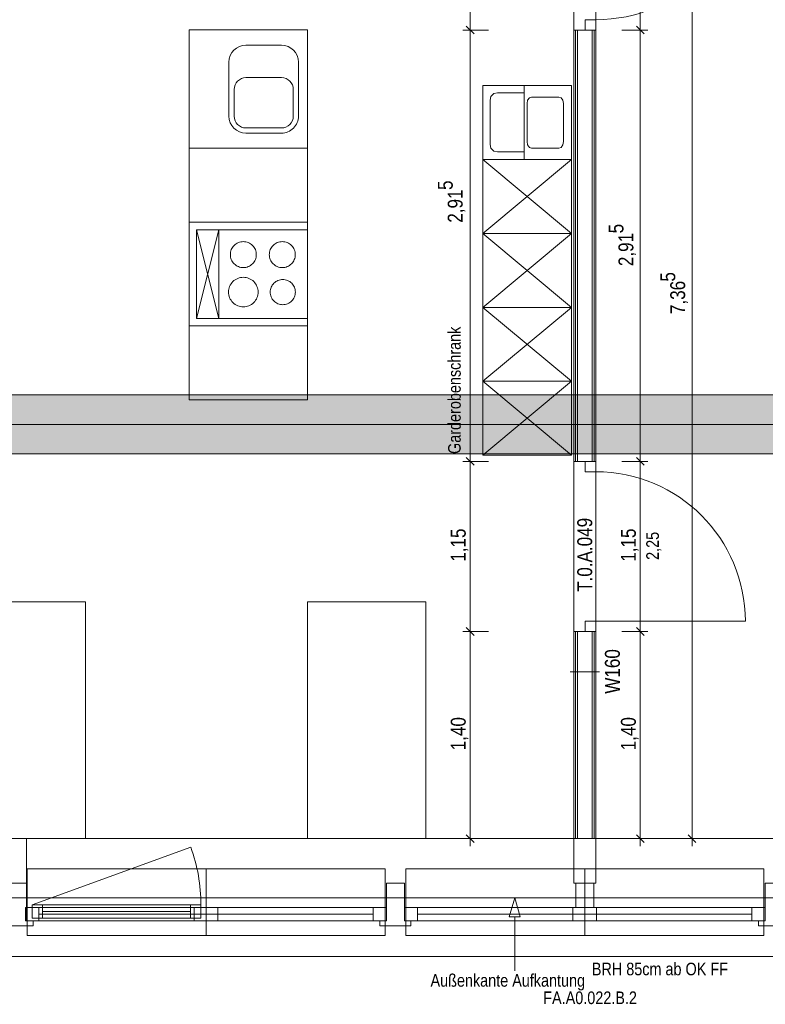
# Model space of a CAD drawing. Extents: x -620 to 300, y 62 to 1162.
# Tile 16 of 49: x -284 to -184, y 306 to 439. Entities that reach past the tile are written whole.
import ezdxf
from ezdxf.lldxf.tags import DXFTag

# ---------------------------------------------------------------- set-up
doc = ezdxf.new("R2010")
doc.units = 0
doc.layers.get('0').update_dxf_attribs({"lineweight": 13})
for name, color, linetype, lineweight, true_color in [('--Bem innen', 9, 'Continuous', 13, 0x808080), ('00 -Bauelemente -Dämmung innen', 7, 'Continuous', 9, 0xff7fe6), ('00 -Bauelemente -Gipskarton', 7, 'Continuous', 9, 0xff7fe6), ('30 -33 Aussenwände- 2 nichttragend', 7, 'Continuous', 9, 0x003dff), ('30 -33 Aussenwände- 7 Fassade_ Elemente', 7, 'Continuous', 9, 0x00aacc), ('30 -34 Innenwände- 2 nichttragend', 7, 'Continuous', 18, 0xff7fe6), ('30 -34 Innenwände- 4 Türen_Fenster', 7, 'Continuous', 15, 0x9955ff), ('30 -35 Decken- 1 Konstruktion-Träger- Stahlbeton', 7, 'Continuous', 13, 0x33aa00), ('40 -47 Nutzungspez. Anlagen -1 Küche', 9, 'Continuous', 9, 0x808080), ('70 -72 Beschriftung- 1 Beschriftung allgemein', 7, 'Continuous', 9, 0xff6633), ('70 -72 Beschriftung- 2 Beschriftung Bauteile', 7, 'Continuous', 9, 0x9999ff), ('70 -76 Bemaßung- 2 Allgemein', 9, 'Continuous', 5, 0x808080), ('iwb_Schraffur_Unterzug', 7, 'Continuous', 5, 0xffffcc)]:
    doc.layers.add(name, color=color, linetype=linetype, lineweight=lineweight, true_color=true_color)
for name, color, linetype, lineweight in [('70 -71 Achsen- 1 Gebäudeachsen', 7, 'STRICHPUNKT2-A06G945V8I', 18), ('70 -75 Raumstempel- 3 Wandstempel', 7, 'Continuous', 50), ('Keine', 7, 'Continuous', 9)]:
    doc.layers.add(name, color=color, linetype=linetype, lineweight=lineweight)
doc.styles.get("Standard").update_dxf_attribs({"font": 'ARIALN.TTF'})
tags = doc.linetypes.add('fein_strichliert-A06G945W8I', pattern=[4, 1, -2, 1]).pattern_tags.tags
tags[8:9] = [DXFTag(74, 4), DXFTag(75, 0), DXFTag(340, '0'), DXFTag(46, 0.0), DXFTag(50, 0.0), DXFTag(44, 0.0), DXFTag(45, 0.0)]
tags[6:7] = [DXFTag(74, 4), DXFTag(75, 0), DXFTag(340, '0'), DXFTag(46, 0.0), DXFTag(50, 0.0), DXFTag(44, 0.0), DXFTag(45, 0.0)]
tags[4:5] = [DXFTag(74, 4), DXFTag(75, 0), DXFTag(340, '0'), DXFTag(46, 0.0), DXFTag(50, 0.0), DXFTag(44, 0.0), DXFTag(45, 0.0)]
tags = doc.linetypes.add('STRICHPUNKT2-A06G945V8I', pattern=[12.7, 6.35, -3.175, 0, -3.175]).pattern_tags.tags
tags[10:11] = [DXFTag(74, 4), DXFTag(75, 0), DXFTag(340, '0'), DXFTag(46, 0.0), DXFTag(50, 0.0), DXFTag(44, 0.0), DXFTag(45, 0.0)]
tags[8:9] = [DXFTag(74, 4), DXFTag(75, 0), DXFTag(340, '0'), DXFTag(46, 0.0), DXFTag(50, 0.0), DXFTag(44, 0.0), DXFTag(45, 0.0)]
tags[6:7] = [DXFTag(74, 4), DXFTag(75, 0), DXFTag(340, '0'), DXFTag(46, 0.0), DXFTag(50, 0.0), DXFTag(44, 0.0), DXFTag(45, 0.0)]
tags[4:5] = [DXFTag(74, 4), DXFTag(75, 0), DXFTag(340, '0'), DXFTag(46, 0.0), DXFTag(50, 0.0), DXFTag(44, 0.0), DXFTag(45, 0.0)]

# ---------------------------------------------------------------- blocks, each defined once
blk = doc.blocks.new('Referenz-A06G945X8I')
at = {"layer": '00 -Bauelemente -Dämmung innen', "color": 0, "linetype": 'Continuous', "lineweight": -2, "ltscale": 0.13}
for p, q in [((-209.08, 437.75), (-209.08, 379.45)), ((-207.08, 437.75), (-207.08, 379.45)), ((-209.08, 356.45), (-209.08, 328.45)), ((-207.08, 356.45), (-207.08, 328.45))]:
    blk.add_line(p, q, dxfattribs=at)
at = {"layer": '00 -Bauelemente -Gipskarton', "color": 0, "linetype": 'Continuous', "lineweight": -2, "ltscale": 0.13}
for p, q in [((-209.58, 437.75), (-209.58, 379.45)), ((-209.33, 437.75), (-209.33, 379.45)), ((-209.08, 437.75), (-209.08, 379.45)), ((-207.08, 437.75), (-207.08, 379.45)), ((-206.83, 437.75), (-206.83, 379.45)), ((-206.58, 437.75), (-206.58, 379.45)), ((-209.58, 356.45), (-209.58, 328.45)), ((-209.33, 356.45), (-209.33, 328.45)), ((-209.08, 356.45), (-209.08, 328.45)), ((-207.08, 356.45), (-207.08, 328.45)), ((-206.83, 356.45), (-206.83, 328.45)), ((-206.58, 356.45), (-206.58, 328.45))]:
    blk.add_line(p, q, dxfattribs=at)
at = {"layer": '30 -33 Aussenwände- 2 nichttragend', "color": 0, "linetype": 'fein_strichliert-A06G945W8I', "lineweight": -2, "ltscale": 0.13}
blk.add_line((-453.08, 320.45), (-125.58, 320.45), dxfattribs=at)
at = {"layer": '30 -33 Aussenwände- 7 Fassade_ Elemente', "color": 0, "linetype": 'Continuous', "lineweight": -2, "ltscale": 0.13}
for p, q in [((-130.18, 328.45), (-285.98, 328.45)), ((-285.98, 328.45), (-283.58, 328.45)), ((-283.58, 328.45), (-283.58, 322.45)), ((-209.58, 328.45), (-206.58, 328.45)), ((-209.58, 322.45), (-209.58, 328.45)), ((-206.58, 328.45), (-206.58, 322.45)), ((-285.98, 322.45), (-283.58, 322.45)), ((-283.58, 322.45), (-285.98, 322.45)), ((-283.58, 322.45), (-283.58, 317.35)), ((-283.58, 317.35), (-283.58, 322.45)), ((-234.88, 317.35), (-234.88, 322.45)), ((-234.88, 322.45), (-232.48, 322.45)), ((-234.88, 322.45), (-232.48, 322.45)), ((-234.88, 317.35), (-234.88, 322.45)), ((-232.48, 322.45), (-232.48, 317.35)), ((-232.48, 322.45), (-232.48, 317.35)), ((-206.58, 322.45), (-209.58, 322.45)), ((-209.28, 322.45), (-206.88, 322.45)), ((-209.28, 319.15), (-209.28, 322.45)), ((-206.88, 322.45), (-206.88, 319.15)), ((-183.68, 322.45), (-181.28, 322.45)), ((-183.68, 317.35), (-183.68, 322.45)), ((-282.78, 319.5), (-259.98, 319.5)), ((-282.78, 317.7), (-282.78, 319.5)), ((-282.78, 319.5), (-281.38, 319.5)), ((-282.78, 317.7), (-282.78, 319.5)), ((-281.38, 319.5), (-281.38, 317.7)), ((-261.38, 319.5), (-259.98, 319.5)), ((-261.38, 317.7), (-261.38, 319.5)), ((-259.98, 319.5), (-259.98, 317.7)), ((-259.98, 319.5), (-259.98, 317.7)), ((-283.68, 319.15), (-259.28, 319.15)), ((-283.68, 317.35), (-283.68, 319.15)), ((-283.68, 319.15), (-281.88, 319.15)), ((-283.68, 317.35), (-283.68, 319.15)), ((-283.68, 319.15), (-259.28, 319.15)), ((-283.68, 317.35), (-283.68, 319.15)), ((-283.68, 319.15), (-281.88, 319.15)), ((-283.68, 317.35), (-283.68, 319.15)), ((-281.88, 319.15), (-281.88, 317.35)), ((-281.88, 319.15), (-281.88, 317.35)), ((-281.88, 318.25), (-260.88, 318.25)), ((-261.38, 318.6), (-281.38, 318.6)), ((-260.88, 317.35), (-260.88, 319.15)), ((-260.88, 319.15), (-259.28, 319.15)), ((-260.88, 319.15), (-259.28, 319.15)), ((-260.88, 317.35), (-260.88, 319.15)), ((-259.28, 319.15), (-257.68, 319.15)), ((-259.28, 319.15), (-259.28, 317.35)), ((-259.28, 319.15), (-234.88, 319.15)), ((-259.28, 319.15), (-234.88, 319.15)), ((-259.28, 317.35), (-259.28, 319.15)), ((-259.28, 319.15), (-257.68, 319.15)), ((-259.28, 317.35), (-259.28, 319.15)), ((-259.28, 319.15), (-259.28, 317.35)), ((-259.28, 319.15), (-259.28, 317.35)), ((-259.28, 317.35), (-259.28, 319.15)), ((-257.68, 319.15), (-257.68, 317.35)), ((-257.68, 319.15), (-257.68, 317.35)), ((-257.68, 318.25), (-236.68, 318.25)), ((-257.68, 318.25), (-236.68, 318.25)), ((-236.68, 317.35), (-236.68, 319.15)), ((-236.68, 319.15), (-234.88, 319.15)), ((-236.68, 317.35), (-236.68, 319.15)), ((-236.68, 319.15), (-234.88, 319.15)), ((-234.88, 319.15), (-234.88, 317.35)), ((-234.88, 319.15), (-234.88, 317.35)), ((-234.88, 319.15), (-234.88, 317.35)), ((-234.88, 319.15), (-234.88, 317.35)), ((-232.48, 319.15), (-208.08, 319.15)), ((-232.48, 317.35), (-232.48, 319.15)), ((-232.48, 317.35), (-232.48, 319.15)), ((-232.48, 319.15), (-230.68, 319.15)), ((-230.68, 319.15), (-230.68, 317.35)), ((-230.68, 318.25), (-209.68, 318.25)), ((-209.68, 317.35), (-209.68, 319.15)), ((-209.68, 319.15), (-208.08, 319.15)), ((-206.88, 319.15), (-209.28, 319.15)), ((-208.08, 319.15), (-206.48, 319.15)), ((-208.08, 317.35), (-208.08, 319.15)), ((-208.08, 319.15), (-183.68, 319.15)), ((-208.08, 317.35), (-208.08, 319.15)), ((-206.48, 319.15), (-206.48, 317.35)), ((-206.48, 318.25), (-185.48, 318.25)), ((-185.48, 319.15), (-183.68, 319.15)), ((-185.48, 317.35), (-185.48, 319.15)), ((-183.68, 319.15), (-183.68, 317.35)), ((-183.68, 319.15), (-183.68, 317.35)), ((-281.88, 317.35), (-283.68, 317.35)), ((-259.28, 317.35), (-283.68, 317.35)), ((-281.88, 317.35), (-283.68, 317.35)), ((-259.28, 317.35), (-283.68, 317.35)), ((-282.68, 317.35), (-283.58, 317.35)), ((-283.58, 317.35), (-282.68, 317.35)), ((-259.98, 317.7), (-282.78, 317.7)), ((-281.38, 317.7), (-282.78, 317.7)), ((-282.68, 316.65), (-282.68, 317.35)), ((-282.68, 317.35), (-282.68, 316.65)), ((-259.98, 317.7), (-261.38, 317.7)), ((-259.28, 317.35), (-260.88, 317.35)), ((-259.28, 317.35), (-260.88, 317.35)), ((-257.68, 317.35), (-259.28, 317.35)), ((-234.88, 317.35), (-259.28, 317.35)), ((-257.68, 317.35), (-259.28, 317.35)), ((-234.88, 317.35), (-259.28, 317.35)), ((-234.88, 317.35), (-236.68, 317.35)), ((-234.88, 317.35), (-236.68, 317.35)), ((-235.78, 317.35), (-234.88, 317.35)), ((-235.78, 316.65), (-235.78, 317.35)), ((-235.78, 316.65), (-235.78, 317.35)), ((-235.78, 317.35), (-234.88, 317.35)), ((-232.48, 317.35), (-231.58, 317.35)), ((-230.68, 317.35), (-232.48, 317.35)), ((-232.48, 317.35), (-231.58, 317.35)), ((-208.08, 317.35), (-232.48, 317.35)), ((-231.58, 317.35), (-231.58, 316.65)), ((-231.58, 317.35), (-231.58, 316.65)), ((-208.08, 317.35), (-209.68, 317.35)), ((-206.48, 317.35), (-208.08, 317.35)), ((-183.68, 317.35), (-208.08, 317.35)), ((-183.68, 317.35), (-185.48, 317.35)), ((-184.58, 317.35), (-183.68, 317.35)), ((-183.68, 317.35), (-184.58, 317.35)), ((-184.58, 317.35), (-184.58, 316.65)), ((-184.58, 316.65), (-184.58, 317.35)), ((-285.98, 316.65), (-282.68, 316.65)), ((-282.68, 316.65), (-285.98, 316.65)), ((-231.58, 316.65), (-235.78, 316.65)), ((-231.58, 316.65), (-235.78, 316.65)), ((-184.58, 316.65), (-180.38, 316.65)), ((-180.38, 316.65), (-184.58, 316.65)), ((-289.18, 312.51), (-126.98, 312.51))]:
    blk.add_line(p, q, dxfattribs=at)
at = {"layer": '30 -33 Aussenwände- 7 Fassade_ Elemente', "color": 0, "linetype": 'fein_strichliert-A06G945W8I', "lineweight": -2, "ltscale": 0.13}
blk.add_line((-282.78, 319.5), (-261.35, 327.3), dxfattribs=at)
at = {"layer": '30 -33 Aussenwände- 7 Fassade_ Elemente', "color": 0, "lineweight": -2}
for p, q in [((-259.28, 324.35), (-283.48, 324.35)), ((-235.08, 324.35), (-283.48, 324.35)), ((-283.48, 324.35), (-283.48, 319.15)), ((-235.08, 324.35), (-259.28, 324.35)), ((-259.28, 319.15), (-259.28, 324.35)), ((-235.08, 319.15), (-235.08, 324.35)), ((-232.28, 324.35), (-232.28, 319.15)), ((-183.88, 324.35), (-232.28, 324.35)), ((-208.08, 324.35), (-232.28, 324.35)), ((-183.88, 324.35), (-208.08, 324.35)), ((-208.08, 324.35), (-208.08, 319.15)), ((-183.88, 319.15), (-183.88, 324.35)), ((-283.48, 319.15), (-283.48, 317.35)), ((-281.88, 319.15), (-283.48, 319.15)), ((-281.88, 317.35), (-281.88, 319.15)), ((-281.88, 319.15), (-260.88, 319.15)), ((-281.88, 319.15), (-236.68, 319.15)), ((-281.88, 318.25), (-260.88, 318.25)), ((-281.88, 318.25), (-236.68, 318.25)), ((-260.88, 319.15), (-260.88, 317.35)), ((-260.88, 319.15), (-259.28, 319.15)), ((-257.68, 319.15), (-259.28, 319.15)), ((-259.28, 319.15), (-259.28, 317.35)), ((-257.68, 319.15), (-236.68, 319.15)), ((-257.68, 317.35), (-257.68, 319.15)), ((-257.68, 318.25), (-236.68, 318.25)), ((-236.68, 319.15), (-235.08, 319.15)), ((-236.68, 319.15), (-236.68, 317.35)), ((-235.08, 319.15), (-235.08, 317.35)), ((-230.68, 319.15), (-232.28, 319.15)), ((-232.28, 319.15), (-232.28, 317.35)), ((-230.68, 319.15), (-209.68, 319.15)), ((-230.68, 319.15), (-185.48, 319.15)), ((-230.68, 319.15), (-230.68, 317.35)), ((-230.68, 318.25), (-185.48, 318.25)), ((-230.68, 318.25), (-209.68, 318.25)), ((-209.68, 319.15), (-208.08, 319.15)), ((-209.68, 319.15), (-209.68, 317.35)), ((-206.48, 319.15), (-208.08, 319.15)), ((-208.08, 319.15), (-208.08, 317.35)), ((-206.48, 319.15), (-185.48, 319.15)), ((-206.48, 317.35), (-206.48, 319.15)), ((-206.48, 318.25), (-185.48, 318.25)), ((-185.48, 319.15), (-183.88, 319.15)), ((-185.48, 319.15), (-185.48, 317.35)), ((-183.88, 319.15), (-183.88, 317.35)), ((-283.48, 315.35), (-283.48, 317.35)), ((-283.48, 317.35), (-281.88, 317.35)), ((-260.88, 317.35), (-281.88, 317.35)), ((-236.68, 317.35), (-281.88, 317.35)), ((-259.28, 317.35), (-260.88, 317.35)), ((-259.28, 317.35), (-259.28, 315.35)), ((-259.28, 317.35), (-257.68, 317.35)), ((-236.68, 317.35), (-257.68, 317.35)), ((-235.08, 317.35), (-236.68, 317.35)), ((-235.08, 317.35), (-235.08, 315.35)), ((-232.28, 315.35), (-232.28, 317.35)), ((-232.28, 317.35), (-230.68, 317.35)), ((-209.68, 317.35), (-230.68, 317.35)), ((-185.48, 317.35), (-230.68, 317.35)), ((-208.08, 317.35), (-209.68, 317.35)), ((-208.08, 315.35), (-208.08, 317.35)), ((-208.08, 317.35), (-206.48, 317.35)), ((-185.48, 317.35), (-206.48, 317.35)), ((-183.88, 317.35), (-185.48, 317.35)), ((-183.88, 317.35), (-183.88, 315.35)), ((-259.28, 315.35), (-283.48, 315.35)), ((-235.08, 315.35), (-283.48, 315.35)), ((-235.08, 315.35), (-259.28, 315.35)), ((-183.88, 315.35), (-232.28, 315.35)), ((-208.08, 315.35), (-232.28, 315.35)), ((-183.88, 315.35), (-208.08, 315.35))]:
    blk.add_line(p, q, dxfattribs=at)
at = {"layer": '30 -33 Aussenwände- 7 Fassade_ Elemente', "color": 0, "linetype": 'fein_strichliert-A06G945W8I', "lineweight": -2, "ltscale": 0.13}
blk.add_ellipse((-282.78, 319.5), major_axis=(22.8, 0), ratio=1, start_param=0, end_param=0.349066, dxfattribs=at)
at = {"layer": '30 -34 Innenwände- 2 nichttragend', "color": 0, "linetype": 'Continuous', "lineweight": -2, "ltscale": 0.13}
for p, q in [((-209.58, 437.75), (-206.83, 437.75)), ((-209.58, 437.75), (-209.33, 437.75)), ((-209.58, 437.75), (-209.58, 379.45)), ((-209.33, 437.75), (-209.08, 437.75)), ((-209.08, 437.75), (-207.08, 437.75)), ((-207.08, 437.75), (-206.83, 437.75)), ((-206.83, 437.75), (-206.58, 437.75)), ((-206.83, 437.75), (-206.58, 437.75)), ((-206.58, 437.75), (-206.58, 379.45)), ((-209.58, 379.45), (-206.83, 379.45)), ((-209.58, 379.45), (-209.33, 379.45)), ((-209.33, 379.45), (-209.08, 379.45)), ((-209.08, 379.45), (-207.08, 379.45)), ((-207.08, 379.45), (-206.83, 379.45)), ((-206.83, 379.45), (-206.58, 379.45)), ((-206.83, 379.45), (-206.58, 379.45)), ((-209.58, 356.45), (-209.58, 328.45)), ((-209.58, 356.45), (-206.83, 356.45)), ((-209.58, 356.45), (-209.33, 356.45)), ((-209.33, 356.45), (-209.08, 356.45)), ((-209.08, 356.45), (-207.08, 356.45)), ((-207.08, 356.45), (-206.83, 356.45)), ((-206.83, 356.45), (-206.58, 356.45)), ((-206.83, 356.45), (-206.58, 356.45)), ((-206.58, 356.45), (-206.58, 328.45)), ((-209.58, 328.45), (-206.58, 328.45))]:
    blk.add_line(p, q, dxfattribs=at)
at = {"layer": '30 -34 Innenwände- 4 Türen_Fenster', "color": 0, "linetype": 'fein_strichliert-A06G945W8I', "lineweight": -2, "ltscale": 0.13}
for p, q in [((-209.58, 460.75), (-209.58, 437.75)), ((-206.58, 460.75), (-206.58, 437.75)), ((-209.58, 379.45), (-209.58, 356.45)), ((-206.58, 379.45), (-206.58, 356.45)), ((-206.58, 357.85), (-186.38, 357.85))]:
    blk.add_line(p, q, dxfattribs=at)
at = {"layer": '30 -34 Innenwände- 4 Türen_Fenster', "color": 0, "linetype": 'Continuous', "lineweight": -2, "ltscale": 0.13}
for p, q in [((-208.04, 437.75), (-208.04, 439.15)), ((-208.04, 439.15), (-206.58, 439.15)), ((-206.58, 439.15), (-206.58, 437.75)), ((-206.58, 437.75), (-208.04, 437.75)), ((-208.04, 378.05), (-208.04, 379.45)), ((-208.04, 379.45), (-206.58, 379.45)), ((-206.58, 379.45), (-206.58, 378.05)), ((-206.58, 378.05), (-208.04, 378.05)), ((-208.04, 356.45), (-208.04, 357.85)), ((-208.04, 357.85), (-206.58, 357.85)), ((-206.58, 357.85), (-206.58, 356.45)), ((-206.58, 356.45), (-208.04, 356.45))]:
    blk.add_line(p, q, dxfattribs=at)
at = {"layer": '30 -34 Innenwände- 4 Türen_Fenster', "color": 0, "linetype": 'fein_strichliert-A06G945W8I', "lineweight": -2, "ltscale": 0.13}
for centre, major_axis in [((-206.58, 459.35), (0, -20.2)), ((-206.58, 357.85), (20.2, 0))]:
    blk.add_ellipse(centre, major_axis=major_axis, ratio=1, start_param=0, end_param=1.570796, dxfattribs=at)
at = {"layer": '30 -35 Decken- 1 Konstruktion-Träger- Stahlbeton', "color": 0, "linetype": 'fein_strichliert-A06G945W8I', "lineweight": -2, "ltscale": 0.13}
for p, q in [((35.42, 388.45), (-451.58, 388.45)), ((35.42, 380.45), (-451.58, 380.45))]:
    blk.add_line(p, q, dxfattribs=at)
at = {"layer": '40 -47 Nutzungspez. Anlagen -1 Küche', "color": 0, "lineweight": -2}
for p, q in [((-261.58, 387.77), (-261.58, 437.77)), ((-245.58, 437.77), (-261.58, 437.77)), ((-245.58, 387.77), (-245.58, 437.77)), ((-249.09, 435.72), (-253.89, 435.72)), ((-256.19, 433.42), (-256.19, 426.12)), ((-246.79, 426.12), (-246.79, 433.42)), ((-253.89, 431.32), (-249.09, 431.32)), ((-221.88, 430.27), (-209.88, 430.27)), ((-221.88, 430.27), (-221.88, 420.27)), ((-211.78, 430.27), (-220, 430.27)), ((-216.28, 430.27), (-216.28, 420.27)), ((-211.98, 430.27), (-209.88, 430.27)), ((-209.88, 430.27), (-209.88, 424.77)), ((-255.49, 429.72), (-255.49, 426.12)), ((-247.49, 426.12), (-247.49, 429.72)), ((-220.78, 428.77), (-220.88, 428.27)), ((-220.38, 429.17), (-220.78, 428.77)), ((-219.88, 429.27), (-220.38, 429.17)), ((-216.28, 429.27), (-219.88, 429.27)), ((-215.28, 428.67), (-215.58, 428.57)), ((-211.98, 428.67), (-215.28, 428.67)), ((-211.58, 428.67), (-211.98, 428.67)), ((-211.28, 428.57), (-211.58, 428.67)), ((-220.88, 428.27), (-220.88, 422.27)), ((-215.88, 427.82), (-215.83, 428.27)), ((-215.88, 427.82), (-215.88, 422.67)), ((-215.58, 428.57), (-215.83, 428.27)), ((-211.03, 428.27), (-211.28, 428.57)), ((-210.98, 427.82), (-211.03, 428.27)), ((-210.98, 427.82), (-210.98, 424.59)), ((-209.88, 427.77), (-209.88, 420.27)), ((-210.98, 422.67), (-210.98, 424.59)), ((-253.89, 424.52), (-249.09, 424.52)), ((-253.89, 423.82), (-249.09, 423.82)), ((-220.88, 422.27), (-220.78, 421.77)), ((-215.88, 422.67), (-215.83, 422.22)), ((-215.83, 422.22), (-215.58, 421.87)), ((-211.28, 421.87), (-211.03, 422.22)), ((-211.03, 422.22), (-210.98, 422.67)), ((-220.78, 421.77), (-220.38, 421.37)), ((-220.38, 421.37), (-219.88, 421.27)), ((-216.28, 421.27), (-219.88, 421.27)), ((-215.58, 421.87), (-215.28, 421.77)), ((-215.28, 421.77), (-215.18, 421.77)), ((-215.18, 421.77), (-211.58, 421.77)), ((-211.58, 421.77), (-211.28, 421.87)), ((-221.88, 410.27), (-221.88, 420.27)), ((-221.88, 420.27), (-209.88, 410.27)), ((-221.88, 420.27), (-209.88, 420.27)), ((-209.88, 420.27), (-221.88, 420.27)), ((-209.88, 420.27), (-221.88, 410.27)), ((-211.88, 420.27), (-209.88, 420.27)), ((-209.88, 420.27), (-209.88, 410.27)), ((-260.58, 398.77), (-260.58, 410.77)), ((-260.58, 410.77), (-257.58, 410.77)), ((-257.58, 410.77), (-260.58, 398.77)), ((-260.58, 410.77), (-257.58, 398.77)), ((-257.58, 398.77), (-257.58, 410.77)), ((-257.58, 410.77), (-245.58, 410.77)), ((-257.58, 410.77), (-257.58, 398.77)), ((-245.58, 410.77), (-245.58, 398.77)), ((-245.58, 410.77), (-245.58, 398.77)), ((-209.88, 410.27), (-221.88, 410.27)), ((-221.88, 400.27), (-209.88, 410.27)), ((-209.88, 400.27), (-221.88, 410.27)), ((-221.88, 410.27), (-221.88, 400.27)), ((-209.88, 410.27), (-209.88, 400.27)), ((-255.6, 408.51), (-255.49, 408.63)), ((-255.49, 408.63), (-255.36, 408.75)), ((-255.36, 408.75), (-255.22, 408.85)), ((-255.22, 408.85), (-255.07, 408.94)), ((-255.07, 408.94), (-254.92, 409.02)), ((-254.92, 409.02), (-254.75, 409.07)), ((-254.75, 409.07), (-254.59, 409.12)), ((-254.59, 409.12), (-254.42, 409.14)), ((-254.42, 409.14), (-254.24, 409.15)), ((-254.24, 409.15), (-254.07, 409.14)), ((-254.07, 409.14), (-253.9, 409.12)), ((-253.9, 409.12), (-253.73, 409.07)), ((-253.73, 409.07), (-253.57, 409.02)), ((-253.57, 409.02), (-253.42, 408.94)), ((-253.42, 408.94), (-253.27, 408.85)), ((-253.27, 408.85), (-253.13, 408.75)), ((-253.13, 408.75), (-253, 408.63)), ((-253, 408.63), (-252.89, 408.51)), ((-250.34, 408.51), (-250.22, 408.63)), ((-250.22, 408.63), (-250.09, 408.75)), ((-250.09, 408.75), (-249.96, 408.85)), ((-249.96, 408.85), (-249.81, 408.94)), ((-249.81, 408.94), (-249.65, 409.02)), ((-249.65, 409.02), (-249.49, 409.07)), ((-249.49, 409.07), (-249.32, 409.12)), ((-249.32, 409.12), (-249.15, 409.14)), ((-249.15, 409.14), (-248.98, 409.15)), ((-248.98, 409.15), (-248.81, 409.14)), ((-248.81, 409.14), (-248.64, 409.12)), ((-248.64, 409.12), (-248.47, 409.07)), ((-248.47, 409.07), (-248.31, 409.02)), ((-248.31, 409.02), (-248.15, 408.94)), ((-248.15, 408.94), (-248, 408.85)), ((-248, 408.85), (-247.87, 408.75)), ((-247.87, 408.75), (-247.74, 408.63)), ((-247.74, 408.63), (-247.62, 408.51)), ((-256, 407.39), (-255.99, 407.57)), ((-255.99, 407.22), (-256, 407.39)), ((-255.99, 407.57), (-255.97, 407.74)), ((-255.97, 407.74), (-255.93, 407.9)), ((-255.93, 407.9), (-255.87, 408.07)), ((-255.87, 408.07), (-255.79, 408.22)), ((-255.79, 408.22), (-255.7, 408.37)), ((-255.7, 408.37), (-255.6, 408.51)), ((-252.89, 408.51), (-252.78, 408.37)), ((-252.78, 408.37), (-252.7, 408.22)), ((-252.7, 408.22), (-252.62, 408.07)), ((-252.62, 408.07), (-252.56, 407.9)), ((-252.56, 407.9), (-252.52, 407.74)), ((-252.52, 407.74), (-252.5, 407.57)), ((-252.5, 407.57), (-252.49, 407.39)), ((-252.49, 407.39), (-252.5, 407.22)), ((-250.74, 407.39), (-250.73, 407.57)), ((-250.73, 407.22), (-250.74, 407.39)), ((-250.73, 407.57), (-250.7, 407.74)), ((-250.7, 407.74), (-250.66, 407.9)), ((-250.66, 407.9), (-250.6, 408.07)), ((-250.6, 408.07), (-250.53, 408.22)), ((-250.53, 408.22), (-250.44, 408.37)), ((-250.44, 408.37), (-250.34, 408.51)), ((-247.62, 408.51), (-247.52, 408.37)), ((-247.52, 408.37), (-247.43, 408.22)), ((-247.43, 408.22), (-247.36, 408.07)), ((-247.36, 408.07), (-247.3, 407.9)), ((-247.3, 407.9), (-247.26, 407.74)), ((-247.26, 407.74), (-247.23, 407.57)), ((-247.23, 407.57), (-247.22, 407.39)), ((-247.22, 407.39), (-247.23, 407.22)), ((-255.97, 407.05), (-255.99, 407.22)), ((-255.93, 406.88), (-255.97, 407.05)), ((-255.87, 406.72), (-255.93, 406.88)), ((-255.79, 406.56), (-255.87, 406.72)), ((-255.7, 406.42), (-255.79, 406.56)), ((-255.6, 406.28), (-255.7, 406.42)), ((-255.49, 406.15), (-255.6, 406.28)), ((-255.36, 406.04), (-255.49, 406.15)), ((-255.22, 405.93), (-255.36, 406.04)), ((-253.13, 406.04), (-253.27, 405.93)), ((-253, 406.15), (-253.13, 406.04)), ((-252.89, 406.28), (-253, 406.15)), ((-252.78, 406.42), (-252.89, 406.28)), ((-252.7, 406.56), (-252.78, 406.42)), ((-252.62, 406.72), (-252.7, 406.56)), ((-252.56, 406.88), (-252.62, 406.72)), ((-252.52, 407.05), (-252.56, 406.88)), ((-252.5, 407.22), (-252.52, 407.05)), ((-250.7, 407.05), (-250.73, 407.22)), ((-250.66, 406.88), (-250.7, 407.05)), ((-250.6, 406.72), (-250.66, 406.88)), ((-250.53, 406.56), (-250.6, 406.72)), ((-250.44, 406.42), (-250.53, 406.56)), ((-250.34, 406.28), (-250.44, 406.42)), ((-250.22, 406.15), (-250.34, 406.28)), ((-250.09, 406.04), (-250.22, 406.15)), ((-249.96, 405.93), (-250.09, 406.04)), ((-247.87, 406.04), (-248, 405.93)), ((-247.74, 406.15), (-247.87, 406.04)), ((-247.62, 406.28), (-247.74, 406.15)), ((-247.52, 406.42), (-247.62, 406.28)), ((-247.43, 406.56), (-247.52, 406.42)), ((-247.36, 406.72), (-247.43, 406.56)), ((-247.3, 406.88), (-247.36, 406.72)), ((-247.26, 407.05), (-247.3, 406.88)), ((-247.23, 407.22), (-247.26, 407.05)), ((-255.07, 405.84), (-255.22, 405.93)), ((-254.92, 405.77), (-255.07, 405.84)), ((-254.75, 405.71), (-254.92, 405.77)), ((-254.59, 405.67), (-254.75, 405.71)), ((-254.42, 405.64), (-254.59, 405.67)), ((-254.24, 405.64), (-254.42, 405.64)), ((-254.07, 405.64), (-254.24, 405.64)), ((-253.9, 405.67), (-254.07, 405.64)), ((-253.73, 405.71), (-253.9, 405.67)), ((-253.57, 405.77), (-253.73, 405.71)), ((-253.42, 405.84), (-253.57, 405.77)), ((-253.27, 405.93), (-253.42, 405.84)), ((-249.81, 405.84), (-249.96, 405.93)), ((-249.65, 405.77), (-249.81, 405.84)), ((-249.49, 405.71), (-249.65, 405.77)), ((-249.32, 405.67), (-249.49, 405.71)), ((-249.15, 405.64), (-249.32, 405.67)), ((-248.98, 405.64), (-249.15, 405.64)), ((-248.81, 405.64), (-248.98, 405.64)), ((-248.64, 405.67), (-248.81, 405.64)), ((-248.47, 405.71), (-248.64, 405.67)), ((-248.31, 405.77), (-248.47, 405.71)), ((-248.15, 405.84), (-248.31, 405.77)), ((-248, 405.93), (-248.15, 405.84)), ((-256.01, 403.27), (-255.91, 403.44)), ((-255.91, 403.44), (-255.79, 403.6)), ((-255.79, 403.6), (-255.66, 403.75)), ((-255.66, 403.75), (-255.52, 403.88)), ((-255.52, 403.88), (-255.36, 403.99)), ((-255.36, 403.99), (-255.19, 404.1)), ((-255.19, 404.1), (-255.01, 404.18)), ((-255.01, 404.18), (-254.83, 404.25)), ((-254.83, 404.25), (-254.64, 404.29)), ((-254.64, 404.29), (-254.44, 404.32)), ((-254.44, 404.32), (-254.25, 404.33)), ((-254.25, 404.33), (-254.05, 404.32)), ((-254.05, 404.32), (-253.86, 404.29)), ((-253.86, 404.29), (-253.67, 404.25)), ((-253.67, 404.25), (-253.48, 404.18)), ((-253.48, 404.18), (-253.3, 404.1)), ((-253.3, 404.1), (-253.14, 403.99)), ((-253.14, 403.99), (-252.98, 403.88)), ((-252.98, 403.88), (-252.83, 403.75)), ((-252.83, 403.75), (-252.7, 403.6)), ((-252.7, 403.6), (-252.58, 403.44)), ((-252.58, 403.44), (-252.48, 403.27)), ((-250.33, 403.28), (-250.23, 403.41)), ((-250.23, 403.41), (-250.11, 403.53)), ((-250.11, 403.53), (-249.99, 403.65)), ((-249.99, 403.65), (-249.86, 403.75)), ((-249.86, 403.75), (-249.71, 403.83)), ((-249.71, 403.83), (-249.56, 403.9)), ((-249.56, 403.9), (-249.41, 403.96)), ((-249.41, 403.96), (-249.24, 404)), ((-249.24, 404), (-249.08, 404.02)), ((-249.08, 404.02), (-248.91, 404.03)), ((-248.91, 404.03), (-248.75, 404.02)), ((-248.75, 404.02), (-248.58, 404)), ((-248.58, 404), (-248.42, 403.96)), ((-248.42, 403.96), (-248.26, 403.9)), ((-248.26, 403.9), (-248.11, 403.83)), ((-248.11, 403.83), (-247.97, 403.75)), ((-247.97, 403.75), (-247.83, 403.65)), ((-247.83, 403.65), (-247.71, 403.53)), ((-247.71, 403.53), (-247.6, 403.41)), ((-247.6, 403.41), (-247.5, 403.28)), ((-256.25, 402.33), (-256.24, 402.53)), ((-256.24, 402.14), (-256.25, 402.33)), ((-256.24, 402.53), (-256.21, 402.72)), ((-256.21, 401.94), (-256.24, 402.14)), ((-256.21, 402.72), (-256.16, 402.91)), ((-256.16, 402.91), (-256.1, 403.1)), ((-256.1, 403.1), (-256.01, 403.27)), ((-252.48, 403.27), (-252.4, 403.1)), ((-252.4, 403.1), (-252.33, 402.91)), ((-252.33, 402.91), (-252.29, 402.72)), ((-252.29, 402.72), (-252.26, 402.53)), ((-252.26, 402.14), (-252.29, 401.94)), ((-252.26, 402.53), (-252.25, 402.33)), ((-252.25, 402.33), (-252.26, 402.14)), ((-250.61, 402.33), (-250.6, 402.5)), ((-250.6, 402.17), (-250.61, 402.33)), ((-250.6, 402.5), (-250.58, 402.66)), ((-250.58, 402), (-250.6, 402.17)), ((-250.58, 402.66), (-250.54, 402.83)), ((-250.54, 401.84), (-250.58, 402)), ((-250.54, 402.83), (-250.48, 402.98)), ((-250.48, 402.98), (-250.41, 403.13)), ((-250.41, 403.13), (-250.33, 403.28)), ((-247.5, 403.28), (-247.41, 403.13)), ((-247.41, 403.13), (-247.34, 402.98)), ((-247.34, 402.98), (-247.28, 402.83)), ((-247.28, 402.83), (-247.24, 402.66)), ((-247.24, 402), (-247.28, 401.84)), ((-247.24, 402.66), (-247.22, 402.5)), ((-247.22, 402.17), (-247.24, 402)), ((-247.22, 402.5), (-247.21, 402.33)), ((-247.21, 402.33), (-247.22, 402.17)), ((-256.16, 401.75), (-256.21, 401.94)), ((-256.1, 401.57), (-256.16, 401.75)), ((-256.01, 401.39), (-256.1, 401.57)), ((-255.91, 401.22), (-256.01, 401.39)), ((-255.79, 401.06), (-255.91, 401.22)), ((-255.66, 400.92), (-255.79, 401.06)), ((-255.52, 400.79), (-255.66, 400.92)), ((-255.36, 400.67), (-255.52, 400.79)), ((-255.19, 400.57), (-255.36, 400.67)), ((-253.14, 400.67), (-253.3, 400.57)), ((-252.98, 400.79), (-253.14, 400.67)), ((-252.83, 400.92), (-252.98, 400.79)), ((-252.7, 401.06), (-252.83, 400.92)), ((-252.58, 401.22), (-252.7, 401.06)), ((-252.48, 401.39), (-252.58, 401.22)), ((-252.4, 401.57), (-252.48, 401.39)), ((-252.33, 401.75), (-252.4, 401.57)), ((-252.29, 401.94), (-252.33, 401.75)), ((-250.48, 401.68), (-250.54, 401.84)), ((-250.41, 401.53), (-250.48, 401.68)), ((-250.33, 401.39), (-250.41, 401.53)), ((-250.23, 401.25), (-250.33, 401.39)), ((-250.11, 401.13), (-250.23, 401.25)), ((-249.99, 401.02), (-250.11, 401.13)), ((-249.86, 400.92), (-249.99, 401.02)), ((-249.71, 400.83), (-249.86, 400.92)), ((-249.56, 400.76), (-249.71, 400.83)), ((-249.41, 400.7), (-249.56, 400.76)), ((-249.24, 400.66), (-249.41, 400.7)), ((-249.08, 400.64), (-249.24, 400.66)), ((-248.91, 400.63), (-249.08, 400.64)), ((-248.75, 400.64), (-248.91, 400.63)), ((-248.58, 400.66), (-248.75, 400.64)), ((-248.42, 400.7), (-248.58, 400.66)), ((-248.26, 400.76), (-248.42, 400.7)), ((-248.11, 400.83), (-248.26, 400.76)), ((-247.97, 400.92), (-248.11, 400.83)), ((-247.83, 401.02), (-247.97, 400.92)), ((-247.71, 401.13), (-247.83, 401.02)), ((-247.6, 401.25), (-247.71, 401.13)), ((-247.5, 401.39), (-247.6, 401.25)), ((-247.41, 401.53), (-247.5, 401.39)), ((-247.34, 401.68), (-247.41, 401.53)), ((-247.28, 401.84), (-247.34, 401.68)), ((-255.01, 400.48), (-255.19, 400.57)), ((-254.83, 400.42), (-255.01, 400.48)), ((-254.64, 400.37), (-254.83, 400.42)), ((-254.44, 400.34), (-254.64, 400.37)), ((-254.25, 400.33), (-254.44, 400.34)), ((-254.05, 400.34), (-254.25, 400.33)), ((-253.86, 400.37), (-254.05, 400.34)), ((-253.67, 400.42), (-253.86, 400.37)), ((-253.48, 400.48), (-253.67, 400.42)), ((-253.3, 400.57), (-253.48, 400.48)), ((-221.88, 400.27), (-209.88, 390.27)), ((-209.88, 400.27), (-221.88, 390.27)), ((-221.88, 390.27), (-221.88, 400.27)), ((-209.88, 400.27), (-221.88, 400.27)), ((-209.88, 390.27), (-209.88, 400.27)), ((-257.58, 398.77), (-260.58, 398.77)), ((-245.58, 398.77), (-257.58, 398.77)), ((-257.58, 398.77), (-245.58, 398.77)), ((-209.88, 380.27), (-221.88, 390.27)), ((-209.88, 390.27), (-221.88, 390.27)), ((-221.88, 390.27), (-221.88, 380.27)), ((-221.88, 380.27), (-209.88, 390.27)), ((-209.88, 390.27), (-209.88, 380.27)), ((-245.58, 387.77), (-261.58, 387.77)), ((-209.88, 380.27), (-221.88, 380.27)), ((-291.58, 360.45), (-275.58, 360.45)), ((-275.58, 360.45), (-275.58, 328.45)), ((-245.58, 360.45), (-229.58, 360.45)), ((-245.58, 328.45), (-245.58, 360.45)), ((-229.58, 360.45), (-229.58, 328.45)), ((-275.58, 328.45), (-291.58, 328.45)), ((-229.58, 328.45), (-245.58, 328.45))]:
    blk.add_line(p, q, dxfattribs=at)
at = {"layer": '40 -47 Nutzungspez. Anlagen -1 Küche', "color": 0, "linetype": 'fein_strichliert-A06G945W8I', "lineweight": -2, "ltscale": 0.13}
for p, q in [((-261.58, 421.77), (-245.58, 421.77)), ((-245.58, 411.77), (-261.58, 411.77)), ((-245.58, 397.77), (-261.58, 397.77))]:
    blk.add_line(p, q, dxfattribs=at)
at = {"layer": '40 -47 Nutzungspez. Anlagen -1 Küche', "color": 0, "lineweight": -2}
for centre, major_axis, end_param in [((-253.89, 433.42), (0, 2.3), 1.570796), ((-249.09, 433.42), (2.3, 0), 1.570796), ((-253.89, 429.72), (0, 1.6), 1.570796), ((-249.09, 429.72), (1.6, 0), 1.570796), ((-253.89, 426.12), (-2.3, 0), 1.570796), ((-253.89, 426.12), (-1.6, 0), 1.570796), ((-249.09, 426.12), (0, -1.6), 1.570797), ((-249.09, 426.12), (0, -2.3), 1.570797)]:
    blk.add_ellipse(centre, major_axis=major_axis, ratio=1, start_param=0, end_param=end_param, dxfattribs=at)
at = {"layer": '70 -71 Achsen- 1 Gebäudeachsen', "color": 0, "linetype": 'STRICHPUNKT2-A06G945V8I', "lineweight": -2, "ltscale": 0.13}
blk.add_line((-538.63, 384.45), (76.5, 384.45), dxfattribs=at)
at = {"layer": '70 -72 Beschriftung- 2 Beschriftung Bauteile', "color": 0, "lineweight": -2}
for p, q in [((-217.56, 320.45), (-218.31, 317.86)), ((-216.81, 317.86), (-217.56, 320.45)), ((-218.31, 317.86), (-216.81, 317.86))]:
    blk.add_line(p, q, dxfattribs=at)
at = {"layer": '70 -72 Beschriftung- 2 Beschriftung Bauteile', "color": 0, "linetype": 'Continuous', "lineweight": -2, "ltscale": 0.13}
blk.add_line((-217.56, 317.86), (-217.56, 310.57), dxfattribs=at)
at = {"layer": '70 -75 Raumstempel- 3 Wandstempel', "color": 0, "linetype": 'Continuous', "lineweight": -2, "ltscale": 0.13}
blk.add_line((-206.08, 350.99), (-210.08, 350.99), dxfattribs=at)
at = {"layer": '70 -76 Bemaßung- 2 Allgemein', "color": 0, "linetype": 'Continuous', "lineweight": -2, "ltscale": 0.13}
for p, q in [((-193.58, 329.51), (-193.58, 474.69)), ((-223.58, 438.81), (-223.58, 459.69)), ((-200.58, 438.81), (-200.58, 459.69)), ((-223.05, 437.22), (-224.11, 438.28)), ((-224.11, 438.28), (-223.05, 437.22)), ((-223.58, 436.75), (-223.58, 438.81)), ((-223.58, 438.75), (-223.58, 436.69)), ((-200.05, 437.22), (-201.11, 438.28)), ((-201.11, 438.28), (-200.05, 437.22)), ((-200.58, 436.75), (-200.58, 438.81)), ((-200.58, 438.75), (-200.58, 436.69)), ((-221.08, 437.75), (-224.58, 437.75)), ((-221.08, 437.75), (-224.58, 437.75)), ((-223.58, 380.51), (-223.58, 436.69)), ((-203.08, 437.75), (-199.58, 437.75)), ((-203.08, 437.75), (-199.58, 437.75)), ((-200.58, 380.51), (-200.58, 436.69)), ((-221.08, 379.45), (-224.58, 379.45)), ((-221.08, 379.45), (-224.58, 379.45)), ((-224.11, 379.98), (-223.05, 378.92)), ((-223.05, 378.92), (-224.11, 379.98)), ((-223.58, 378.45), (-223.58, 380.51)), ((-223.58, 380.45), (-223.58, 378.39)), ((-203.08, 379.45), (-199.58, 379.45)), ((-203.08, 379.45), (-199.58, 379.45)), ((-201.11, 379.98), (-200.05, 378.92)), ((-200.05, 378.92), (-201.11, 379.98)), ((-200.58, 378.45), (-200.58, 380.51)), ((-200.58, 380.45), (-200.58, 378.39)), ((-223.58, 357.51), (-223.58, 378.39)), ((-200.58, 357.51), (-200.58, 378.39)), ((-224.11, 356.98), (-223.05, 355.92)), ((-223.05, 355.92), (-224.11, 356.98)), ((-223.58, 355.45), (-223.58, 357.51)), ((-223.58, 357.45), (-223.58, 355.39)), ((-200.05, 355.92), (-201.11, 356.98)), ((-201.11, 356.98), (-200.05, 355.92)), ((-200.58, 355.45), (-200.58, 357.51)), ((-200.58, 357.45), (-200.58, 355.39)), ((-221.08, 356.45), (-224.58, 356.45)), ((-221.08, 356.45), (-224.58, 356.45)), ((-223.58, 329.51), (-223.58, 355.39)), ((-203.08, 356.45), (-199.58, 356.45)), ((-203.08, 356.45), (-199.58, 356.45)), ((-200.58, 329.51), (-200.58, 355.39)), ((-223.05, 327.92), (-224.11, 328.98)), ((-223.58, 327.45), (-223.58, 329.51)), ((-200.05, 327.92), (-201.11, 328.98)), ((-200.58, 327.45), (-200.58, 329.51)), ((-193.05, 327.92), (-194.11, 328.98)), ((-193.58, 327.45), (-193.58, 329.51)), ((-221.08, 328.45), (-224.58, 328.45)), ((-203.08, 328.45), (-199.58, 328.45)), ((-196.08, 328.45), (-192.58, 328.45))]:
    blk.add_line(p, q, dxfattribs=at)
at = {"layer": '--Bem innen', "color": 0, "linetype": 'Continuous', "lineweight": -2, "ltscale": 0.13, "insert": (-199.77, 366.13), "char_height": 1.7, "attachment_point": 1, "rotation": 90}
blk.add_mtext('{\\fArial Narrow;2,25}', dxfattribs=at)
at = {"layer": '30 -33 Aussenwände- 7 Fassade_ Elemente', "color": 0, "linetype": 'Continuous', "lineweight": -2, "ltscale": 0.13, "insert": (-207.13, 311.68), "char_height": 1.7, "attachment_point": 1}
blk.add_mtext('{\\fArial Narrow;BRH 85cm ab OK FF}', dxfattribs=at)
at = {"layer": '70 -72 Beschriftung- 1 Beschriftung allgemein', "color": 0, "linetype": 'Continuous', "lineweight": -2, "ltscale": 0.13, "insert": (-226.56, 380.45), "char_height": 1.7, "attachment_point": 1, "rotation": 90}
blk.add_mtext('{\\fArial Narrow;Garderobenschrank}', dxfattribs=at)
at = {"layer": '70 -72 Beschriftung- 1 Beschriftung allgemein', "color": 0, "linetype": 'Continuous', "lineweight": -2, "ltscale": 0.13, "insert": (-213.7, 307.79), "char_height": 1.7, "attachment_point": 1}
blk.add_mtext('{\\fArial Narrow;FA.A0.022.B.2}', dxfattribs=at)
at = {"layer": '70 -72 Beschriftung- 2 Beschriftung Bauteile', "color": 0, "linetype": 'Continuous', "lineweight": -2, "ltscale": 0.13, "insert": (-228.94, 310.14), "char_height": 1.7, "attachment_point": 1}
blk.add_mtext('{\\fArial Narrow;Außenkante Aufkantung}', dxfattribs=at)
at = {"layer": '70 -75 Raumstempel- 3 Wandstempel', "color": 0, "linetype": 'Continuous', "lineweight": -2, "ltscale": 0.13, "insert": (-205.36, 348.04), "char_height": 2.0138, "attachment_point": 1, "rotation": 90}
blk.add_mtext('{\\fArial Narrow;W160}', dxfattribs=at)
at = {"layer": '70 -76 Bemaßung- 2 Allgemein', "color": 0, "linetype": 'Continuous', "lineweight": -2, "ltscale": 0.13, "char_height": 2.0138, "attachment_point": 1, "rotation": 90}
for s, insert in [('{\\fArial Narrow;5}', (-227.95, 416.14)), ('{\\fArial Narrow;2,91}', (-226.61, 411.71)), ('{\\fArial Narrow;5}', (-204.87, 410.27)), ('{\\fArial Narrow;2,91}', (-203.53, 405.84)), ('{\\fArial Narrow;5}', (-197.87, 403.75)), ('{\\fArial Narrow;7,36}', (-196.53, 399.36)), ('{\\fArial Narrow;1,15}', (-226.2, 365.88)), ('{\\fArial Narrow;1,15}', (-203.2, 365.88)), ('{\\fArial Narrow;1,40}', (-226.2, 340.39)), ('{\\fArial Narrow;1,40}', (-203.2, 340.39))]:
    blk.add_mtext(s, dxfattribs=dict(at, insert=insert))
at = {"layer": 'Keine', "color": 0, "linetype": 'Continuous', "lineweight": -2, "ltscale": 0.13, "insert": (-209.1, 361.81), "char_height": 2.0138, "attachment_point": 1, "rotation": 90}
blk.add_mtext('{\\fArial Narrow;T.0.A.049}', dxfattribs=at)
blk = doc.blocks.new('Referenz-A06G945Z8I')
at = {"layer": 'iwb_Schraffur_Unterzug', "linetype": 'Continuous', "ltscale": 0.13}
for points in [[(46.52, 388.45), (46.52, 380.45), (-451.58, 380.45)], [(46.52, 388.45), (-451.58, 380.45), (-451.58, 388.45)], [(46.52, 388.45), (-451.58, 388.45), (76.5, 388.45)]]:
    blk.add_solid(points, dxfattribs=at)

msp = doc.modelspace()

# ---------------------------------------------------------------- block references
at = {"color": 8, "lineweight": 13, "ltscale": 0.13, "true_color": 0x808080}
msp.add_blockref('Referenz-A06G945X8I', (0, 0), dxfattribs=at)
at = {"color": 8, "lineweight": 25, "ltscale": 0.25, "true_color": 0x808080}
msp.add_blockref('Referenz-A06G945Z8I', (0, 0), dxfattribs=at)

doc.saveas('drawing.dxf')
